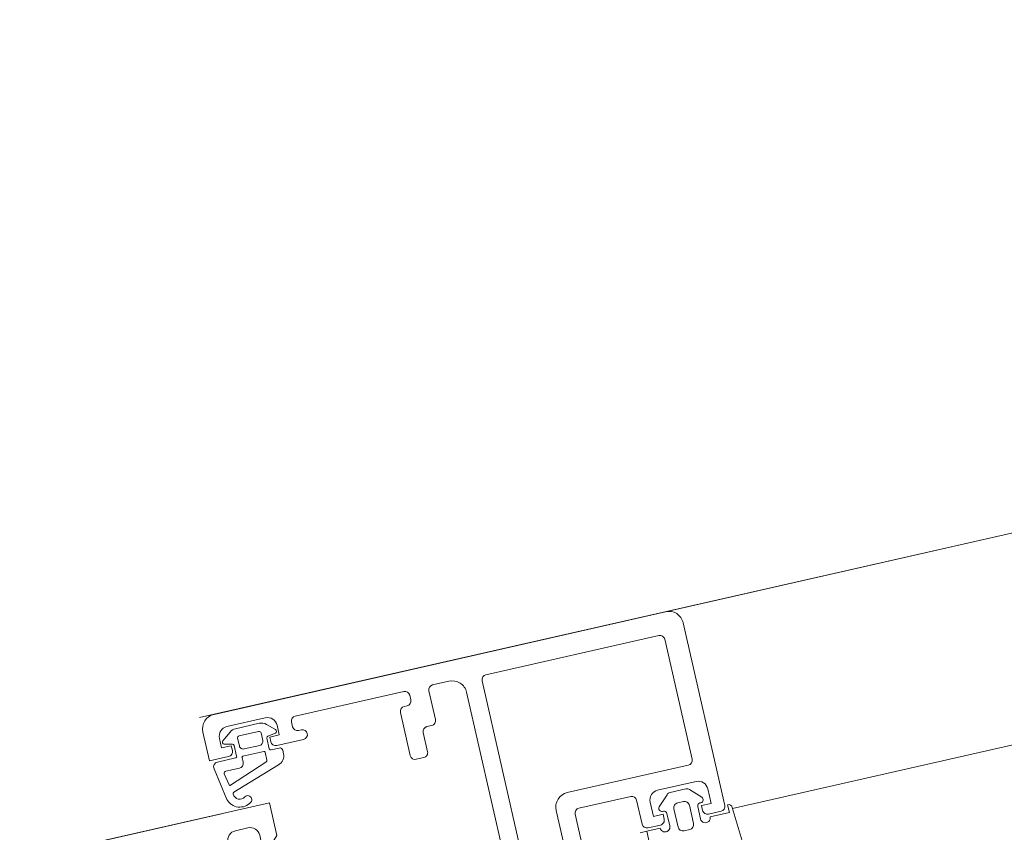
# Model space of a CAD drawing. Header units: millimetres. Extents: x -1662057 to -197461, y -941126 to 63888.
# Tile 152 of 209: x -1587471 to -1587372, y -316706 to -316624. Entities that reach past the tile are written whole.
import ezdxf

# ---------------------------------------------------------------- set-up
doc = ezdxf.new("R2010")
doc.units = ezdxf.units.MM
doc.layers.add('A-DETL-GENF', color=92, linetype='CONTINUOUS', lineweight=5)
doc.layers.add('A-GLAZ', color=151, linetype='CONTINUOUS', lineweight=5)

# ---------------------------------------------------------------- blocks, each defined once
blk = doc.blocks.new('Schueco_AWS-75-BS-SI__Family-01 - Logs - vitrīna 3 - pagrieziena daļa 1-3450264-Pirmā stāva plāns uz atzīmes 0_000 M1-150')
at = {"layer": 'A-DETL-GENF'}
for p, q in [((2119, 27.5), (2140, 27.5)), ((-2119, 17.5), (2119, 17.5))]:
    blk.add_line(p, q, dxfattribs=at)
at = {"layer": 'A-GLAZ'}
for p, q in [((2085.803, 47.7), (2085.803, 34.7)), ((2090.2, 20.2), (2090.2, 47.7)), ((2092, 21), (2092, 47)), ((2068.3, 38.4), (2067.876, 44.469)), ((2072.5, 37.2), (2072.5, 39.1)), ((2073, 39.6), (2073.6, 39.6)), ((2074.1, 39.1), (2074.1, 37.2)), ((2068.293, 38.5), (2020, 38.5)), ((2069, 38), (2069, 19)), ((2070.8, 38.5), (2069.5, 38.5)), ((2071.7, 37.5), (2071.7, 38.8)), ((2074.9, 38.8), (2074.9, 37.5)), ((2077.1, 38.5), (2075.8, 38.5)), ((2077.6, 35.5), (2077.6, 38)), ((2071.3, 37.2), (2071.4, 37.2)), ((2075.2, 37.2), (2075.3, 37.2)), ((2072.129, 35.647), (2071.088, 36.688)), ((2073.6, 36.7), (2073, 36.7)), ((2075.512, 36.688), (2074.472, 35.647)), ((2075.3, 35), (2071.3, 35)), ((2074.118, 35.5), (2072.482, 35.5)), ((2083.503, 35), (2078.1, 35)), ((2084.303, 33.2), (2071.7, 33.2)), ((2071.2, 32.7), (2071.2, 20.2)), ((2118, 29.5), (2116.7, 29.5)), ((2097.2, 26), (2097.2, 24)), ((2098.5, 26.5), (2097.7, 26.5)), ((2099, 21.5), (2099, 26)), ((2118.725, 22.886), (2118.144, 26.206)), ((2117.288, 25.663), (2112.242, 23.935)), ((2113.446, 23.405), (2117.464, 24.892)), ((2117.597, 24.816), (2117.817, 23.607)), ((2095.7, 23), (2095.7, 20)), ((2096.7, 23.5), (2096.2, 23.5)), ((2113.3, 22.4), (2113.3, 23.212)), ((2117.617, 23.4), (2116.2, 23.4)), ((2112, 22), (2109.2, 22)), ((2111.5, 22.969), (2111.5, 22.6)), ((2111.8, 22.3), (2112.65, 22.3)), ((2112.8, 22.15), (2112.8, 21.053)), ((2115.6, 22.3), (2113.4, 22.3)), ((2115.7, 22.901), (2115.7, 22.4)), ((2116.2, 21.053), (2116.2, 22.15)), ((2116.35, 22.3), (2118.233, 22.3)), ((2098.2, 21), (2098.5, 21)), ((2109.2, 21), (2109.5, 21)), ((2113.266, 20.4), (2113.266, 21.2)), ((2113.666, 21.6), (2115.3, 21.6)), ((2115.7, 21.2), (2115.7, 20.4)), ((2097.7, 20), (2097.7, 20.5)), ((2110, 20.5), (2110, 20)), ((2111.759, 20.397), (2112.535, 19.67)), ((2112.652, 20.86), (2111.848, 20.731)), ((2115.5, 20.2), (2113.466, 20.2)), ((2116.31, 19.61), (2117.229, 20.323)), ((2117.152, 20.67), (2116.348, 20.86)), ((2071.7, 19.7), (2089.7, 19.7)), ((2095.2, 19.5), (2093.5, 19.5)), ((2109.5, 19.5), (2098.2, 19.5)), ((2116.5, 19), (2112.5, 19)), ((2113.218, 19.4), (2115.697, 19.4)), ((2070.5, 17.5), (2020, 17.5)), ((2070.5, 17.5), (2117.5, 17.5))]:
    blk.add_line(p, q, dxfattribs=at)
at = {"layer": 'A-GLAZ', "flags": 128}
for points in [[(2084.001, 54.1), (2084.001, 49.992), (2084.001, 35.5)], [(2078, 38.8), (2077.3, 38.8), (2077.3, 41.5), (2077.3, 38.8), (2075.9, 38.8)], [(2070.7, 38.8), (2068.7, 38.8), (2068.7, 38)], [(2070.3, 36), (2070.3, 37.5), (2071.3, 37.5), (2071.3, 38)], [(2075.3, 38), (2075.3, 37.5), (2076.3, 37.5), (2076.3, 36)], [(2115.7, 30.5), (2115.7, 32), (2115.1, 32), (2114, 30.9), (2114, 27.5), (2140, 27.5), (2140, 30.9), (2138.9, 32), (2138.3, 32), (2138.3, 30.2)], [(2119, 19), (2119, 22), (2117, 22)], [(2111.5, 20), (2111.5, 21), (2112.5, 21), (2112.5, 21.5)], [(2116.5, 21.5), (2116.5, 21), (2117.5, 21), (2117.5, 20)]]:
    blk.add_lwpolyline(points, dxfattribs=at)
at = {"layer": 'A-GLAZ'}
for centre, radius, start, end in [((2071.2, 38.8), 0.5, 0, 180), ((2073, 39.1), 0.5, 89.99888, 180.00112), ((2073.6, 39.1), 0.5, 359.99888, 90.00112), ((2075.4, 38.8), 0.5, 0.00064, 180.00064), ((2068.7, 38.4), 0.4, 180.00063, 269.99991), ((2069.5, 38), 0.5, 90.00065, 179.99935), ((2070.8, 38), 0.5, 359.99707, 90.00293), ((2075.8, 38), 0.5, 89.99765, 180.00235), ((2077.1, 38), 0.5, 0, 90), ((2071.3, 36.9), 0.3, 90.00548, 224.99659), ((2071.4, 37.5), 0.3, 270, 360), ((2073, 37.2), 0.5, 179.99786, 270.00214), ((2073.6, 37.2), 0.5, 269.99786, 0.00214), ((2075.2, 37.5), 0.3, 180, 270), ((2075.3, 36.9), 0.3, 314.99807, 90.00005), ((2071.3, 36), 1, 180.00395, 269.99605), ((2075.3, 36), 1, 270.00182, 359.99818), ((2072.482, 36), 0.5, 224.97984, 270), ((2074.118, 36), 0.5, 270, 315.0277), ((2078.1, 35.5), 0.5, 180, 270), ((2083.503, 35.5), 0.5, 270, 0.02034), ((2084.303, 34.7), 1.5, 270, 0), ((2071.7, 32.7), 0.5, 90.00248, 179.99752), ((2116.7, 30.5), 1, 180.00538, 269.99505), ((2118, 30.5), 1, 270.00314, 359.9973), ((2116.068, 26.7), 0.4, 125.088, 305.088), ((2116.7, 25.8), 1.5, 15.70691, 125.08757), ((2097.7, 26), 0.5, 89.99707, 180.00293), ((2098.5, 26), 0.5, 0.00065, 89.99935), ((2116.702, 25.819), 0.686, 0.48432, 126.14123), ((2117.239, 25.805), 0.15, 289.0162, 7.49603), ((2096.7, 24), 0.5, 270.00781, 359.99219), ((2117.498, 24.798), 0.1, 10.32225, 110.31216), ((2096.2, 23), 0.5, 89.99283, 180.00717), ((2112.5, 22.969), 1, 104.95896, 180.00052), ((2113.5, 23.212), 0.2, 105.68862, 179.99757), ((2116.198, 22.902), 0.498, 89.74524, 180.19262), ((2117.617, 23.6), 0.2, 269.999, 1.86492), ((2109.2, 21.5), 0.5, 90, 270), ((2111.8, 22.6), 0.3, 180.00396, 269.99681), ((2112, 21.5), 0.5, 0.00065, 89.99935), ((2112.65, 22.15), 0.15, 359.99506, 90.00494), ((2113.4, 22.4), 0.1, 180.00149, 269.99851), ((2115.6, 22.4), 0.1, 269.99128, 0.00815), ((2116.35, 22.15), 0.15, 89.99608, 180.00392), ((2117, 21.5), 0.5, 89.99707, 180.00293), ((2118.233, 22.8), 0.5, 269.99975, 9.93356), ((2093.5, 21), 1.5, 179.99882, 270.00118), ((2098.2, 20.5), 0.5, 89.99283, 180.00717), ((2098.5, 21.5), 0.5, 270.00722, 359.99278), ((2109.5, 20.5), 0.5, 0.00123, 89.99877), ((2112.6, 21.053), 0.2, 285.00234, 359.99743), ((2113.666, 21.2), 0.4, 90.00201, 179.9987), ((2115.3, 21.2), 0.4, 359.99898, 90.00044), ((2116.4, 21.053), 0.2, 180.00275, 254.99714), ((2071.7, 20.2), 0.5, 179.99707, 270.00293), ((2089.7, 20.2), 0.5, 269.99707, 0.00293), ((2095.2, 20), 0.5, 270.00634, 359.99366), ((2098.2, 20), 0.5, 180.00248, 269.99752), ((2109.5, 20), 0.5, 270.00781, 359.99219), ((2112.5, 20), 1, 180.00171, 269.99829), ((2111.9, 20.538), 0.2, 104.98978, 225.00745), ((2113.466, 20.4), 0.2, 179.99954, 270.00132), ((2115.5, 20.4), 0.2, 269.99979, 0.00021), ((2116.5, 20), 1, 270.00366, 359.99634), ((2117.1, 20.477), 0.2, 310.00229, 74.9985), ((2070.5, 19), 1.5, 179.99893, 270.00107), ((2113.218, 20.4), 1, 226.88142, 270), ((2115.697, 20.4), 1, 270, 307.82784), ((2117.5, 19), 1.5, 270.00226, 359.99774)]:
    blk.add_arc(centre, radius, start, end, dxfattribs=at)

msp = doc.modelspace()

# ---------------------------------------------------------------- block references
at = {"layer": 'A-GLAZ', "color": 251, "true_color": 0x636466, "rotation": 192.8086353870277}
msp.add_blockref('Schueco_AWS-75-BS-SI__Family-01 - Logs - vitrīna 3 - pagrieziena daļa 1-3450264-Pirmā stāva plāns uz atzīmes 0_000 M1-150', (-1585390.81541, -316208.01437), dxfattribs=at)

doc.saveas('drawing.dxf')
